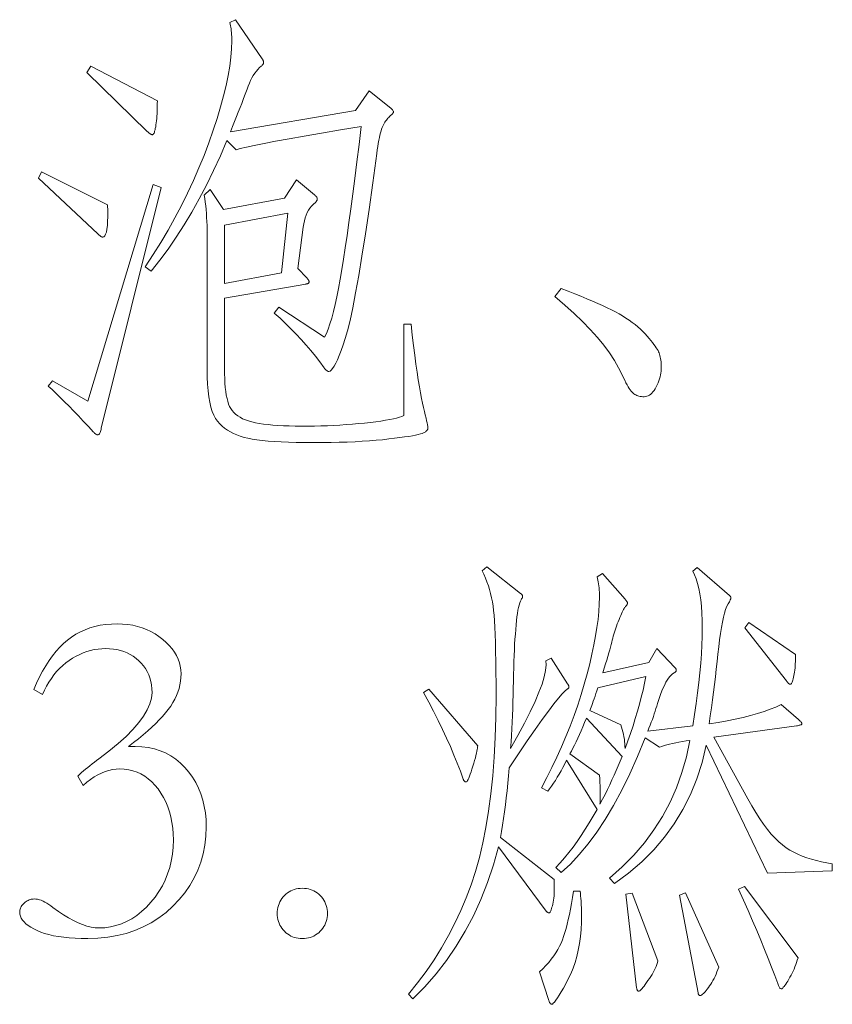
# Model space of a CAD drawing. Extents: x 0 to 1189, y 0 to 841.
# Tile 14 of 135: x 30 to 39, y 75 to 86. Entities that reach past the tile are written whole.
import ezdxf

# ---------------------------------------------------------------- set-up
doc = ezdxf.new("R2010")
doc.units = 0

msp = doc.modelspace()

# ---------------------------------------------------------------- linework, layer by layer
at = {"color": 7, "lineweight": 13}
for points in [[(34.065, 85.072), (34.308, 84.877), (34.313, 84.872), (34.317, 84.867), (34.321, 84.863), (34.325, 84.858), (34.327, 84.855), (34.33, 84.851), (34.332, 84.848), (34.333, 84.845), (34.334, 84.842), (34.334, 84.84), (34.334, 84.838), (34.332, 84.835), (34.33, 84.831), (34.327, 84.827), (34.323, 84.822), (34.318, 84.817), (34.312, 84.811), (34.305, 84.805), (34.298, 84.798), (34.289, 84.79), (34.28, 84.782), (34.272, 84.773), (34.263, 84.763), (34.255, 84.752), (34.247, 84.74), (34.239, 84.728), (34.232, 84.715), (34.224, 84.701), (34.217, 84.687), (34.21, 84.671), (34.203, 84.654), (34.197, 84.634), (34.19, 84.612), (34.184, 84.588), (34.178, 84.56), (34.172, 84.531), (34.166, 84.498), (34.16, 84.463), (34.155, 84.426), (34.149, 84.386), (34.106, 84.068), (34.065, 83.775), (34.025, 83.508), (33.988, 83.267), (33.953, 83.053), (33.919, 82.864), (33.888, 82.701), (33.859, 82.563), (33.831, 82.452), (33.806, 82.367), (33.783, 82.298), (33.76, 82.237), (33.739, 82.182), (33.719, 82.135), (33.701, 82.096), (33.683, 82.063), (33.667, 82.038), (33.652, 82.02), (33.639, 82.009), (33.627, 82.005), (33.622, 82.006), (33.618, 82.007), (33.613, 82.009), (33.608, 82.012), (33.603, 82.016), (33.598, 82.02), (33.592, 82.026), (33.586, 82.032), (33.58, 82.039), (33.574, 82.048), (33.528, 82.11), (33.48, 82.173), (33.43, 82.234), (33.378, 82.295), (33.324, 82.355), (33.269, 82.414), (33.212, 82.473), (33.153, 82.531), (33.093, 82.588), (33.03, 82.644), (33.078, 82.707), (33.579, 82.38), (33.599, 82.422), (33.619, 82.47), (33.638, 82.526), (33.658, 82.59), (33.677, 82.66), (33.696, 82.737), (33.714, 82.822), (33.733, 82.914), (33.751, 83.013), (33.769, 83.119), (33.787, 83.234), (33.806, 83.357), (33.826, 83.49), (33.846, 83.633), (33.867, 83.784), (33.888, 83.945), (33.91, 84.115), (33.933, 84.295), (33.956, 84.484), (33.98, 84.682), (33.753, 84.644), (33.546, 84.609), (33.358, 84.577), (33.191, 84.547), (33.045, 84.521), (32.918, 84.497), (32.812, 84.476), (32.725, 84.457), (32.659, 84.441), (32.613, 84.428), (32.513, 84.529), (32.441, 84.361), (32.366, 84.2), (32.29, 84.043), (32.21, 83.893), (32.129, 83.747), (32.045, 83.608), (31.958, 83.473), (31.869, 83.344), (31.778, 83.221), (31.684, 83.103), (31.621, 83.151), (31.707, 83.283), (31.79, 83.416), (31.869, 83.55), (31.945, 83.684), (32.016, 83.819), (32.083, 83.955), (32.147, 84.091), (32.207, 84.229), (32.263, 84.366), (32.315, 84.505), (32.362, 84.641), (32.405, 84.771), (32.443, 84.896), (32.475, 85.016), (32.503, 85.13), (32.525, 85.238), (32.543, 85.341), (32.556, 85.438), (32.563, 85.53), (32.566, 85.616), (32.565, 85.64), (32.565, 85.663), (32.564, 85.685), (32.562, 85.707), (32.56, 85.727), (32.558, 85.747), (32.555, 85.765), (32.552, 85.783), (32.549, 85.8), (32.544, 85.817), (32.608, 85.848), (32.898, 85.421), (32.901, 85.417), (32.904, 85.412), (32.906, 85.408), (32.908, 85.404), (32.91, 85.4), (32.911, 85.396), (32.913, 85.393), (32.913, 85.389), (32.914, 85.385), (32.914, 85.381), (32.914, 85.377), (32.913, 85.374), (32.912, 85.37), (32.91, 85.366), (32.907, 85.362), (32.905, 85.358), (32.901, 85.354), (32.897, 85.35), (32.893, 85.346), (32.888, 85.342), (32.869, 85.325), (32.851, 85.306), (32.834, 85.286), (32.817, 85.263), (32.801, 85.239), (32.786, 85.213), (32.771, 85.186), (32.758, 85.156), (32.744, 85.124), (32.732, 85.091), (32.719, 85.055), (32.705, 85.017), (32.69, 84.977), (32.674, 84.934), (32.656, 84.888), (32.637, 84.84), (32.617, 84.79), (32.596, 84.737), (32.573, 84.682), (32.55, 84.624), (33.917, 84.856)], [(31.753, 84.962), (31.752, 84.931), (31.752, 84.902), (31.751, 84.874), (31.75, 84.846), (31.749, 84.82), (31.747, 84.794), (31.745, 84.769), (31.743, 84.745), (31.74, 84.722), (31.737, 84.7), (31.734, 84.68), (31.73, 84.661), (31.727, 84.645), (31.723, 84.631), (31.72, 84.619), (31.716, 84.609), (31.712, 84.602), (31.708, 84.596), (31.704, 84.593), (31.7, 84.592), (31.695, 84.592), (31.691, 84.593), (31.686, 84.595), (31.68, 84.598), (31.675, 84.601), (31.669, 84.605), (31.663, 84.61), (31.656, 84.616), (31.649, 84.622), (31.642, 84.629), (30.982, 85.273), (31.024, 85.342)], [(31.209, 83.827), (31.21, 83.759), (31.21, 83.699), (31.209, 83.646), (31.206, 83.6), (31.201, 83.561), (31.195, 83.529), (31.187, 83.505), (31.178, 83.487), (31.168, 83.476), (31.156, 83.473), (31.153, 83.473), (31.149, 83.474), (31.145, 83.476), (31.14, 83.479), (31.135, 83.482), (31.13, 83.486), (31.124, 83.491), (31.117, 83.496), (31.11, 83.503), (31.103, 83.51), (30.454, 84.117), (30.486, 84.186)], [(34.524, 82.523), (34.538, 82.403), (34.551, 82.29), (34.564, 82.186), (34.577, 82.088), (34.59, 81.998), (34.603, 81.915), (34.615, 81.84), (34.627, 81.773), (34.639, 81.712), (34.651, 81.66), (34.662, 81.613), (34.672, 81.57), (34.68, 81.532), (34.688, 81.498), (34.694, 81.469), (34.7, 81.444), (34.704, 81.423), (34.707, 81.407), (34.708, 81.395), (34.709, 81.388), (34.708, 81.382), (34.707, 81.377), (34.704, 81.372), (34.701, 81.367), (34.696, 81.361), (34.691, 81.356), (34.684, 81.351), (34.677, 81.345), (34.668, 81.34), (34.659, 81.335), (34.646, 81.329), (34.628, 81.324), (34.604, 81.318), (34.574, 81.312), (34.539, 81.305), (34.499, 81.298), (34.453, 81.291), (34.401, 81.284), (34.344, 81.277), (34.281, 81.269), (34.214, 81.261), (34.144, 81.255), (34.07, 81.249), (33.992, 81.244), (33.912, 81.239), (33.828, 81.236), (33.74, 81.233), (33.65, 81.231), (33.555, 81.23), (33.458, 81.229), (33.361, 81.23), (33.27, 81.231), (33.185, 81.234), (33.105, 81.237), (33.031, 81.241), (32.962, 81.246), (32.899, 81.253), (32.841, 81.26), (32.789, 81.268), (32.742, 81.277), (32.7, 81.287), (32.659, 81.299), (32.621, 81.313), (32.584, 81.329), (32.55, 81.347), (32.518, 81.366), (32.487, 81.387), (32.46, 81.41), (32.434, 81.435), (32.41, 81.462), (32.388, 81.492), (32.369, 81.528), (32.352, 81.57), (32.337, 81.618), (32.325, 81.671), (32.315, 81.731), (32.307, 81.796), (32.301, 81.867), (32.298, 81.944), (32.296, 82.026), (32.296, 83.505), (32.296, 83.553), (32.295, 83.599), (32.294, 83.645), (32.291, 83.689), (32.288, 83.733), (32.285, 83.775), (32.281, 83.816), (32.276, 83.856), (32.271, 83.895), (32.265, 83.932), (32.328, 83.995), (32.476, 83.774), (33.141, 83.9), (33.273, 84.101), (33.468, 83.937), (33.474, 83.932), (33.48, 83.927), (33.484, 83.922), (33.489, 83.918), (33.492, 83.913), (33.495, 83.909), (33.497, 83.904), (33.499, 83.9), (33.5, 83.896), (33.5, 83.893), (33.5, 83.889), (33.499, 83.885), (33.498, 83.881), (33.497, 83.877), (33.495, 83.873), (33.492, 83.869), (33.49, 83.865), (33.486, 83.861), (33.483, 83.857), (33.479, 83.853), (33.458, 83.834), (33.438, 83.813), (33.42, 83.791), (33.405, 83.767), (33.39, 83.741), (33.378, 83.713), (33.368, 83.683), (33.359, 83.652), (33.352, 83.619), (33.347, 83.584), (33.289, 83.13), (33.384, 83.029), (33.389, 83.024), (33.393, 83.019), (33.397, 83.014), (33.401, 83.01), (33.404, 83.005), (33.406, 83.001), (33.408, 82.996), (33.409, 82.992), (33.41, 82.988), (33.41, 82.985), (33.41, 82.981), (33.409, 82.978), (33.407, 82.975), (33.404, 82.972), (33.401, 82.969), (33.397, 82.967), (33.392, 82.965), (33.387, 82.963), (33.38, 82.962), (33.373, 82.961), (32.486, 82.808), (32.486, 82.037), (32.487, 81.981), (32.489, 81.928), (32.491, 81.878), (32.495, 81.832), (32.5, 81.789), (32.506, 81.749), (32.514, 81.713), (32.522, 81.681), (32.531, 81.651), (32.542, 81.625), (32.554, 81.602), (32.569, 81.58), (32.587, 81.559), (32.607, 81.54), (32.63, 81.522), (32.656, 81.506), (32.684, 81.491), (32.715, 81.478), (32.749, 81.466), (32.785, 81.456), (32.824, 81.447), (32.866, 81.439), (32.912, 81.432), (32.962, 81.426), (33.014, 81.421), (33.07, 81.416), (33.13, 81.413), (33.193, 81.411), (33.259, 81.409), (33.328, 81.409), (33.399, 81.409), (33.47, 81.41), (33.54, 81.412), (33.61, 81.414), (33.679, 81.417), (33.747, 81.421), (33.816, 81.426), (33.883, 81.431), (33.951, 81.437), (34.017, 81.443), (34.081, 81.45), (34.141, 81.457), (34.196, 81.465), (34.245, 81.473), (34.291, 81.481), (34.331, 81.489), (34.367, 81.498), (34.397, 81.506), (34.424, 81.516), (34.445, 81.525), (34.445, 82.523)], [(31.795, 84.017), (31.14, 81.388), (31.137, 81.374), (31.134, 81.361), (31.13, 81.35), (31.127, 81.34), (31.123, 81.332), (31.119, 81.326), (31.116, 81.32), (31.112, 81.317), (31.107, 81.314), (31.103, 81.314), (31.099, 81.314), (31.095, 81.315), (31.09, 81.317), (31.086, 81.319), (31.081, 81.322), (31.076, 81.325), (31.071, 81.329), (31.066, 81.334), (31.061, 81.339), (31.056, 81.345), (30.999, 81.406), (30.943, 81.465), (30.889, 81.521), (30.837, 81.575), (30.787, 81.627), (30.738, 81.675), (30.691, 81.722), (30.645, 81.766), (30.602, 81.808), (30.56, 81.847), (30.607, 81.905), (30.992, 81.683), (31.705, 84.048)], [(33.178, 83.737), (32.486, 83.605), (32.486, 82.966), (33.109, 83.082)], [(36.166, 82.913), (36.241, 82.884), (36.313, 82.856), (36.381, 82.828), (36.445, 82.801), (36.506, 82.775), (36.564, 82.75), (36.617, 82.726), (36.668, 82.702), (36.714, 82.679), (36.757, 82.657), (36.797, 82.635), (36.836, 82.613), (36.873, 82.59), (36.908, 82.567), (36.941, 82.543), (36.973, 82.519), (37.003, 82.494), (37.031, 82.469), (37.057, 82.443), (37.082, 82.417), (37.105, 82.391), (37.126, 82.367), (37.145, 82.344), (37.162, 82.322), (37.178, 82.302), (37.192, 82.283), (37.204, 82.266), (37.214, 82.25), (37.223, 82.235), (37.23, 82.222), (37.235, 82.209), (37.24, 82.195), (37.244, 82.18), (37.248, 82.164), (37.251, 82.148), (37.254, 82.13), (37.256, 82.112), (37.258, 82.093), (37.258, 82.073), (37.259, 82.053), (37.258, 82.032), (37.256, 82.01), (37.254, 81.989), (37.25, 81.968), (37.245, 81.947), (37.239, 81.925), (37.232, 81.904), (37.223, 81.882), (37.214, 81.861), (37.203, 81.839), (37.192, 81.818), (37.18, 81.8), (37.168, 81.784), (37.156, 81.77), (37.143, 81.758), (37.129, 81.748), (37.115, 81.741), (37.101, 81.735), (37.086, 81.732), (37.071, 81.731), (37.056, 81.731), (37.042, 81.732), (37.028, 81.734), (37.015, 81.737), (37.003, 81.741), (36.991, 81.745), (36.98, 81.75), (36.969, 81.756), (36.959, 81.763), (36.95, 81.77), (36.941, 81.779), (36.931, 81.791), (36.92, 81.805), (36.909, 81.821), (36.898, 81.84), (36.886, 81.861), (36.873, 81.884), (36.859, 81.91), (36.846, 81.938), (36.831, 81.968), (36.792, 82.047), (36.746, 82.128), (36.692, 82.209), (36.63, 82.293), (36.561, 82.377), (36.483, 82.464), (36.398, 82.551), (36.306, 82.641), (36.205, 82.731), (36.097, 82.824)], [(36.235, 78.595), (36.238, 78.591), (36.24, 78.587), (36.243, 78.583), (36.245, 78.579), (36.246, 78.576), (36.248, 78.573), (36.249, 78.569), (36.25, 78.566), (36.25, 78.563), (36.25, 78.561), (36.25, 78.558), (36.25, 78.556), (36.248, 78.553), (36.247, 78.551), (36.245, 78.548), (36.243, 78.546), (36.24, 78.544), (36.237, 78.541), (36.233, 78.539), (36.229, 78.537), (36.207, 78.52), (36.175, 78.487), (36.135, 78.44), (36.085, 78.376), (36.026, 78.298), (35.958, 78.204), (35.881, 78.095), (35.795, 77.971), (35.7, 77.831), (35.596, 77.676), (35.589, 77.592), (35.582, 77.509), (35.574, 77.428), (35.565, 77.35), (35.556, 77.273), (35.546, 77.198), (35.536, 77.124), (35.525, 77.053), (35.513, 76.984), (35.501, 76.916), (36.087, 76.457), (36.088, 76.424), (36.09, 76.392), (36.09, 76.362), (36.09, 76.333), (36.089, 76.306), (36.087, 76.28), (36.085, 76.255), (36.082, 76.232), (36.078, 76.211), (36.074, 76.19), (36.069, 76.172), (36.064, 76.155), (36.06, 76.141), (36.056, 76.128), (36.052, 76.117), (36.048, 76.108), (36.044, 76.102), (36.041, 76.097), (36.037, 76.094), (36.034, 76.093), (36.031, 76.093), (36.028, 76.094), (36.024, 76.095), (36.021, 76.096), (36.018, 76.098), (36.015, 76.1), (36.012, 76.103), (36.009, 76.106), (36.005, 76.11), (36.002, 76.114), (35.48, 76.816), (35.424, 76.617), (35.359, 76.425), (35.287, 76.241), (35.206, 76.063), (35.117, 75.893), (35.019, 75.731), (34.913, 75.575), (34.799, 75.427), (34.676, 75.287), (34.545, 75.153), (34.498, 75.206), (34.596, 75.329), (34.689, 75.454), (34.776, 75.582), (34.858, 75.712), (34.934, 75.845), (35.004, 75.98), (35.069, 76.118), (35.128, 76.258), (35.181, 76.401), (35.229, 76.547), (35.272, 76.698), (35.31, 76.858), (35.343, 77.027), (35.372, 77.206), (35.397, 77.393), (35.417, 77.589), (35.433, 77.794), (35.444, 78.008), (35.451, 78.231), (35.453, 78.463), (35.453, 78.598), (35.452, 78.723), (35.451, 78.84), (35.449, 78.947), (35.447, 79.045), (35.444, 79.134), (35.44, 79.214), (35.436, 79.284), (35.432, 79.345), (35.427, 79.397), (35.421, 79.445), (35.413, 79.491), (35.404, 79.536), (35.394, 79.581), (35.382, 79.624), (35.369, 79.667), (35.354, 79.709), (35.337, 79.75), (35.319, 79.791), (35.3, 79.83), (35.353, 79.873), (35.722, 79.582), (35.726, 79.579), (35.73, 79.576), (35.733, 79.573), (35.736, 79.57), (35.738, 79.566), (35.74, 79.563), (35.742, 79.56), (35.743, 79.557), (35.743, 79.554), (35.744, 79.551), (35.743, 79.547), (35.743, 79.544), (35.743, 79.541), (35.742, 79.539), (35.741, 79.536), (35.74, 79.533), (35.738, 79.531), (35.737, 79.529), (35.735, 79.526), (35.733, 79.524), (35.726, 79.513), (35.719, 79.498), (35.712, 79.479), (35.706, 79.456), (35.699, 79.429), (35.693, 79.399), (35.688, 79.364), (35.682, 79.326), (35.677, 79.285), (35.672, 79.239), (35.668, 79.19), (35.664, 79.138), (35.66, 79.084), (35.656, 79.027), (35.653, 78.967), (35.65, 78.904), (35.648, 78.838), (35.646, 78.769), (35.645, 78.698), (35.643, 78.624), (35.642, 78.549), (35.64, 78.474), (35.638, 78.399), (35.636, 78.325), (35.633, 78.251), (35.629, 78.178), (35.626, 78.105), (35.621, 78.032), (35.617, 77.96), (35.612, 77.888), (35.692, 78.032), (35.764, 78.166), (35.826, 78.289), (35.879, 78.401), (35.922, 78.503), (35.956, 78.593), (35.98, 78.673), (35.995, 78.742), (36.001, 78.801), (35.997, 78.848), (36.055, 78.875)], [(39.127, 76.552), (38.42, 76.526), (37.75, 77.925), (37.704, 77.737), (37.647, 77.557), (37.577, 77.385), (37.495, 77.222), (37.401, 77.067), (37.295, 76.92), (37.176, 76.781), (37.045, 76.651), (36.902, 76.529), (36.747, 76.415), (36.694, 76.473), (36.832, 76.595), (36.959, 76.724), (37.074, 76.859), (37.179, 77), (37.272, 77.147), (37.354, 77.301), (37.425, 77.461), (37.484, 77.627), (37.533, 77.799), (37.57, 77.977), (37.529, 77.971), (37.489, 77.964), (37.452, 77.957), (37.416, 77.95), (37.381, 77.943), (37.349, 77.936), (37.318, 77.928), (37.29, 77.92), (37.263, 77.912), (37.238, 77.903), (37.084, 78.004), (37, 77.801), (36.914, 77.611), (36.827, 77.433), (36.737, 77.267), (36.646, 77.114), (36.554, 76.974), (36.459, 76.846), (36.363, 76.73), (36.265, 76.627), (36.166, 76.536), (36.108, 76.589), (36.155, 76.641), (36.202, 76.695), (36.248, 76.752), (36.294, 76.812), (36.339, 76.874), (36.383, 76.939), (36.427, 77.006), (36.471, 77.076), (36.514, 77.148), (36.557, 77.222), (36.224, 77.761), (36.204, 77.72), (36.184, 77.682), (36.163, 77.644), (36.143, 77.608), (36.122, 77.574), (36.102, 77.54), (36.081, 77.509), (36.06, 77.479), (36.039, 77.45), (36.018, 77.423), (35.949, 77.46), (36.008, 77.571), (36.064, 77.683), (36.118, 77.795), (36.169, 77.907), (36.217, 78.02), (36.262, 78.134), (36.305, 78.248), (36.345, 78.362), (36.382, 78.477), (36.417, 78.592), (36.448, 78.706), (36.477, 78.815), (36.501, 78.92), (36.523, 79.021), (36.541, 79.118), (36.556, 79.211), (36.568, 79.299), (36.576, 79.384), (36.581, 79.464), (36.583, 79.54), (36.583, 79.568), (36.582, 79.594), (36.581, 79.62), (36.579, 79.644), (36.576, 79.667), (36.573, 79.688), (36.57, 79.708), (36.566, 79.727), (36.562, 79.745), (36.557, 79.762), (36.615, 79.799), (36.863, 79.519), (36.868, 79.514), (36.872, 79.509), (36.876, 79.504), (36.88, 79.499), (36.883, 79.495), (36.885, 79.491), (36.887, 79.487), (36.888, 79.483), (36.889, 79.48), (36.889, 79.477), (36.889, 79.473), (36.888, 79.47), (36.887, 79.467), (36.886, 79.463), (36.884, 79.459), (36.882, 79.456), (36.879, 79.452), (36.876, 79.448), (36.872, 79.444), (36.868, 79.44), (36.864, 79.434), (36.858, 79.427), (36.853, 79.418), (36.846, 79.407), (36.84, 79.393), (36.832, 79.378), (36.824, 79.361), (36.816, 79.342), (36.806, 79.32), (36.797, 79.297), (36.787, 79.273), (36.778, 79.249), (36.769, 79.226), (36.761, 79.203), (36.753, 79.18), (36.746, 79.158), (36.739, 79.136), (36.733, 79.115), (36.728, 79.094), (36.723, 79.073), (36.718, 79.051), (36.711, 79.026), (36.704, 78.997), (36.695, 78.966), (36.685, 78.932), (36.674, 78.895), (36.662, 78.855), (36.649, 78.812), (36.635, 78.766), (36.62, 78.716), (37.121, 78.827), (37.211, 78.98), (37.406, 78.775), (37.409, 78.771), (37.412, 78.768), (37.415, 78.765), (37.417, 78.762), (37.418, 78.759), (37.42, 78.756), (37.421, 78.752), (37.422, 78.749), (37.422, 78.746), (37.422, 78.743), (37.422, 78.74), (37.421, 78.737), (37.42, 78.734), (37.419, 78.731), (37.417, 78.728), (37.415, 78.726), (37.412, 78.723), (37.409, 78.721), (37.405, 78.719), (37.401, 78.716), (37.383, 78.706), (37.365, 78.691), (37.347, 78.671), (37.329, 78.645), (37.31, 78.613), (37.292, 78.577), (37.273, 78.535), (37.254, 78.488), (37.235, 78.436), (37.216, 78.379), (37.209, 78.352), (37.2, 78.324), (37.191, 78.296), (37.182, 78.267), (37.172, 78.237), (37.161, 78.207), (37.149, 78.176), (37.137, 78.144), (37.124, 78.111), (37.111, 78.078), (37.602, 78.136), (37.622, 78.259), (37.64, 78.379), (37.656, 78.496), (37.669, 78.608), (37.681, 78.716), (37.69, 78.821), (37.698, 78.922), (37.703, 79.019), (37.706, 79.113), (37.707, 79.202), (37.706, 79.287), (37.703, 79.367), (37.698, 79.442), (37.69, 79.512), (37.681, 79.577), (37.669, 79.637), (37.656, 79.691), (37.64, 79.741), (37.622, 79.786), (37.602, 79.825), (37.649, 79.867), (38.003, 79.561), (38.006, 79.559), (38.009, 79.557), (38.011, 79.554), (38.013, 79.552), (38.015, 79.549), (38.016, 79.547), (38.017, 79.544), (38.018, 79.541), (38.019, 79.538), (38.019, 79.535), (38.019, 79.531), (38.018, 79.528), (38.017, 79.524), (38.016, 79.52), (38.015, 79.516), (38.013, 79.512), (38.011, 79.507), (38.009, 79.503), (38.006, 79.498), (38.003, 79.492), (37.989, 79.47), (37.975, 79.442), (37.962, 79.408), (37.949, 79.368), (37.937, 79.322), (37.926, 79.269), (37.915, 79.211), (37.905, 79.146), (37.896, 79.076), (37.887, 78.999), (37.878, 78.919), (37.869, 78.838), (37.86, 78.756), (37.85, 78.673), (37.839, 78.589), (37.829, 78.504), (37.817, 78.419), (37.806, 78.332), (37.794, 78.245), (37.781, 78.157), (37.881, 78.173), (37.977, 78.191), (38.067, 78.209), (38.153, 78.229), (38.234, 78.249), (38.31, 78.271), (38.382, 78.294), (38.449, 78.317), (38.511, 78.342), (38.568, 78.368), (38.758, 78.204), (38.765, 78.198), (38.771, 78.192), (38.777, 78.187), (38.782, 78.182), (38.786, 78.177), (38.789, 78.173), (38.792, 78.169), (38.793, 78.166), (38.795, 78.162), (38.795, 78.16), (38.794, 78.157), (38.793, 78.154), (38.79, 78.152), (38.786, 78.149), (38.78, 78.147), (38.774, 78.145), (38.766, 78.142), (38.758, 78.14), (38.748, 78.138), (38.737, 78.136), (37.834, 78.014), (38.204, 77.339), (38.248, 77.261), (38.291, 77.189), (38.335, 77.122), (38.377, 77.061), (38.419, 77.005), (38.461, 76.954), (38.502, 76.909), (38.543, 76.869), (38.583, 76.835), (38.623, 76.805), (38.664, 76.78), (38.707, 76.756), (38.752, 76.734), (38.799, 76.714), (38.848, 76.696), (38.9, 76.679), (38.953, 76.665), (39.009, 76.652), (39.067, 76.641), (39.127, 76.631)], [(38.726, 78.917), (38.726, 78.89), (38.726, 78.864), (38.725, 78.838), (38.723, 78.814), (38.722, 78.79), (38.72, 78.768), (38.717, 78.746), (38.714, 78.724), (38.711, 78.704), (38.708, 78.685), (38.704, 78.667), (38.7, 78.651), (38.697, 78.636), (38.693, 78.624), (38.689, 78.613), (38.686, 78.605), (38.682, 78.598), (38.678, 78.594), (38.675, 78.591), (38.671, 78.59), (38.667, 78.59), (38.663, 78.591), (38.659, 78.593), (38.655, 78.596), (38.65, 78.599), (38.646, 78.603), (38.641, 78.608), (38.636, 78.613), (38.631, 78.62), (38.626, 78.627), (38.172, 79.207), (38.214, 79.265)], [(30.496, 78.479), (30.401, 78.532), (30.432, 78.603), (30.465, 78.67), (30.499, 78.733), (30.534, 78.793), (30.57, 78.849), (30.608, 78.901), (30.647, 78.95), (30.687, 78.995), (30.728, 79.036), (30.771, 79.073), (30.815, 79.106), (30.862, 79.136), (30.911, 79.163), (30.962, 79.186), (31.015, 79.205), (31.07, 79.221), (31.128, 79.234), (31.188, 79.243), (31.25, 79.248), (31.314, 79.25), (31.373, 79.248), (31.429, 79.243), (31.483, 79.234), (31.536, 79.223), (31.586, 79.207), (31.635, 79.189), (31.682, 79.167), (31.727, 79.142), (31.77, 79.113), (31.811, 79.081), (31.849, 79.047), (31.883, 79.012), (31.913, 78.976), (31.939, 78.94), (31.961, 78.903), (31.979, 78.865), (31.993, 78.826), (32.003, 78.787), (32.009, 78.747), (32.011, 78.706), (32.01, 78.665), (32.006, 78.624), (31.999, 78.584), (31.989, 78.545), (31.976, 78.505), (31.961, 78.466), (31.943, 78.428), (31.922, 78.39), (31.898, 78.352), (31.871, 78.315), (31.842, 78.278), (31.809, 78.24), (31.773, 78.201), (31.735, 78.162), (31.693, 78.121), (31.647, 78.08), (31.599, 78.038), (31.548, 77.996), (31.493, 77.953), (31.436, 77.909), (31.511, 77.911), (31.584, 77.908), (31.653, 77.899), (31.72, 77.885), (31.783, 77.865), (31.843, 77.84), (31.9, 77.809), (31.955, 77.772), (32.006, 77.73), (32.054, 77.682), (32.098, 77.63), (32.137, 77.575), (32.172, 77.517), (32.202, 77.456), (32.228, 77.393), (32.249, 77.326), (32.265, 77.257), (32.277, 77.185), (32.284, 77.11), (32.286, 77.032), (32.282, 76.932), (32.271, 76.834), (32.253, 76.739), (32.228, 76.648), (32.195, 76.56), (32.155, 76.475), (32.107, 76.393), (32.053, 76.314), (31.991, 76.239), (31.922, 76.167), (31.847, 76.099), (31.768, 76.039), (31.685, 75.986), (31.598, 75.94), (31.507, 75.901), (31.412, 75.87), (31.313, 75.845), (31.21, 75.827), (31.103, 75.817), (30.992, 75.813), (30.921, 75.814), (30.854, 75.816), (30.79, 75.821), (30.729, 75.827), (30.672, 75.835), (30.618, 75.844), (30.568, 75.856), (30.521, 75.869), (30.478, 75.884), (30.438, 75.9), (30.402, 75.918), (30.37, 75.936), (30.341, 75.955), (30.317, 75.974), (30.296, 75.994), (30.279, 76.015), (30.265, 76.036), (30.256, 76.058), (30.25, 76.08), (30.248, 76.103), (30.249, 76.114), (30.25, 76.124), (30.253, 76.134), (30.256, 76.144), (30.261, 76.154), (30.266, 76.164), (30.273, 76.173), (30.28, 76.183), (30.289, 76.192), (30.298, 76.201), (30.308, 76.21), (30.319, 76.217), (30.329, 76.224), (30.34, 76.23), (30.35, 76.235), (30.361, 76.239), (30.372, 76.242), (30.384, 76.244), (30.395, 76.245), (30.406, 76.246), (30.425, 76.245), (30.443, 76.242), (30.463, 76.237), (30.483, 76.231), (30.503, 76.222), (30.524, 76.212), (30.545, 76.199), (30.567, 76.185), (30.589, 76.169), (30.612, 76.151), (30.671, 76.109), (30.727, 76.071), (30.782, 76.038), (30.835, 76.009), (30.886, 75.985), (30.935, 75.965), (30.982, 75.949), (31.028, 75.938), (31.072, 75.931), (31.114, 75.929), (31.178, 75.932), (31.24, 75.94), (31.3, 75.954), (31.359, 75.974), (31.417, 75.999), (31.473, 76.03), (31.527, 76.066), (31.58, 76.108), (31.632, 76.156), (31.681, 76.209), (31.728, 76.266), (31.77, 76.326), (31.807, 76.388), (31.838, 76.452), (31.865, 76.519), (31.888, 76.588), (31.905, 76.66), (31.917, 76.734), (31.924, 76.811), (31.927, 76.89), (31.925, 76.956), (31.92, 77.02), (31.912, 77.082), (31.9, 77.141), (31.885, 77.198), (31.867, 77.253), (31.845, 77.305), (31.82, 77.354), (31.792, 77.402), (31.761, 77.447), (31.726, 77.488), (31.691, 77.526), (31.653, 77.559), (31.614, 77.587), (31.572, 77.611), (31.53, 77.631), (31.485, 77.646), (31.439, 77.657), (31.391, 77.664), (31.341, 77.666), (31.302, 77.664), (31.262, 77.659), (31.223, 77.65), (31.183, 77.637), (31.143, 77.621), (31.103, 77.601), (31.062, 77.578), (31.022, 77.551), (30.981, 77.521), (30.94, 77.486), (30.882, 77.587), (30.903, 77.606), (30.925, 77.625), (30.947, 77.644), (30.969, 77.663), (30.992, 77.682), (31.016, 77.701), (31.04, 77.72), (31.064, 77.739), (31.089, 77.758), (31.114, 77.777), (31.224, 77.861), (31.323, 77.943), (31.41, 78.021), (31.486, 78.098), (31.549, 78.171), (31.602, 78.242), (31.642, 78.311), (31.671, 78.376), (31.689, 78.44), (31.695, 78.5), (31.693, 78.542), (31.689, 78.583), (31.682, 78.622), (31.671, 78.66), (31.658, 78.695), (31.642, 78.729), (31.623, 78.762), (31.602, 78.792), (31.577, 78.821), (31.549, 78.848), (31.52, 78.873), (31.488, 78.896), (31.456, 78.916), (31.422, 78.933), (31.386, 78.947), (31.35, 78.959), (31.311, 78.969), (31.272, 78.975), (31.23, 78.979), (31.188, 78.98), (31.146, 78.979), (31.104, 78.975), (31.063, 78.969), (31.023, 78.96), (30.983, 78.948), (30.943, 78.934), (30.904, 78.917), (30.865, 78.898), (30.827, 78.876), (30.789, 78.851), (30.753, 78.824), (30.718, 78.795), (30.684, 78.763), (30.652, 78.729), (30.622, 78.693), (30.594, 78.655), (30.567, 78.614), (30.542, 78.571), (30.518, 78.526)], [(37.09, 78.674), (36.567, 78.553), (36.556, 78.52), (36.545, 78.489), (36.535, 78.46), (36.525, 78.432), (36.516, 78.406), (36.507, 78.382), (36.499, 78.36), (36.491, 78.34), (36.484, 78.321), (36.477, 78.305), (36.815, 78.146), (36.824, 78.121), (36.832, 78.095), (36.839, 78.07), (36.846, 78.044), (36.851, 78.018), (36.855, 77.992), (36.858, 77.966), (36.861, 77.94), (36.862, 77.914), (36.863, 77.888), (36.894, 77.972), (36.923, 78.054), (36.95, 78.136), (36.975, 78.216), (36.999, 78.295), (37.02, 78.374), (37.04, 78.45), (37.059, 78.526), (37.075, 78.601)], [(35.253, 77.919), (35.252, 77.908), (35.251, 77.893), (35.248, 77.877), (35.244, 77.858), (35.239, 77.837), (35.234, 77.813), (35.227, 77.787), (35.219, 77.759), (35.21, 77.728), (35.2, 77.695), (35.19, 77.662), (35.18, 77.633), (35.171, 77.607), (35.163, 77.585), (35.155, 77.566), (35.148, 77.551), (35.141, 77.539), (35.136, 77.53), (35.13, 77.525), (35.126, 77.523), (35.122, 77.524), (35.118, 77.525), (35.114, 77.526), (35.111, 77.528), (35.107, 77.531), (35.104, 77.535), (35.102, 77.539), (35.099, 77.544), (35.096, 77.549), (35.094, 77.555), (35.063, 77.641), (35.03, 77.728), (34.993, 77.817), (34.954, 77.909), (34.912, 78.002), (34.867, 78.098), (34.82, 78.195), (34.77, 78.295), (34.717, 78.396), (34.661, 78.5), (34.719, 78.537)], [(36.831, 77.803), (36.44, 78.22), (36.421, 78.173), (36.401, 78.127), (36.382, 78.083), (36.364, 78.041), (36.345, 78.001), (36.328, 77.963), (36.31, 77.927), (36.293, 77.892), (36.277, 77.86), (36.261, 77.83), (36.583, 77.597), (36.586, 77.557), (36.588, 77.519), (36.59, 77.482), (36.591, 77.448), (36.592, 77.415), (36.592, 77.384), (36.592, 77.356), (36.591, 77.329), (36.59, 77.304), (36.588, 77.281), (36.616, 77.334), (36.644, 77.388), (36.67, 77.441), (36.696, 77.493), (36.72, 77.546), (36.744, 77.598), (36.767, 77.65), (36.789, 77.701), (36.811, 77.752)], [(33.336, 75.813), (33.313, 75.814), (33.291, 75.816), (33.27, 75.82), (33.249, 75.826), (33.229, 75.833), (33.21, 75.841), (33.192, 75.852), (33.174, 75.864), (33.157, 75.877), (33.141, 75.892), (33.126, 75.908), (33.113, 75.925), (33.101, 75.943), (33.09, 75.961), (33.082, 75.981), (33.075, 76), (33.069, 76.021), (33.065, 76.042), (33.063, 76.065), (33.062, 76.087), (33.063, 76.11), (33.065, 76.132), (33.069, 76.154), (33.075, 76.174), (33.082, 76.194), (33.09, 76.214), (33.101, 76.232), (33.113, 76.25), (33.126, 76.267), (33.141, 76.283), (33.157, 76.298), (33.174, 76.311), (33.192, 76.323), (33.21, 76.333), (33.229, 76.342), (33.249, 76.349), (33.27, 76.355), (33.291, 76.359), (33.313, 76.361), (33.336, 76.362), (33.359, 76.361), (33.381, 76.359), (33.403, 76.355), (33.423, 76.349), (33.443, 76.342), (33.462, 76.333), (33.481, 76.323), (33.499, 76.311), (33.515, 76.298), (33.532, 76.283), (33.547, 76.267), (33.56, 76.25), (33.572, 76.232), (33.582, 76.214), (33.591, 76.194), (33.598, 76.174), (33.604, 76.154), (33.608, 76.132), (33.61, 76.11), (33.611, 76.087), (33.61, 76.065), (33.608, 76.042), (33.604, 76.021), (33.598, 76), (33.591, 75.981), (33.582, 75.961), (33.572, 75.943), (33.56, 75.925), (33.547, 75.908), (33.532, 75.892), (33.515, 75.877), (33.499, 75.864), (33.481, 75.852), (33.462, 75.841), (33.443, 75.833), (33.423, 75.826), (33.403, 75.82), (33.381, 75.816), (33.359, 75.814)], [(38.753, 75.602), (38.745, 75.577), (38.737, 75.552), (38.728, 75.528), (38.719, 75.504), (38.709, 75.48), (38.699, 75.457), (38.688, 75.435), (38.677, 75.413), (38.665, 75.391), (38.652, 75.37), (38.64, 75.349), (38.629, 75.332), (38.618, 75.316), (38.609, 75.302), (38.6, 75.29), (38.592, 75.281), (38.586, 75.273), (38.58, 75.268), (38.575, 75.265), (38.571, 75.264), (38.567, 75.265), (38.563, 75.266), (38.559, 75.269), (38.555, 75.273), (38.551, 75.278), (38.547, 75.285), (38.543, 75.292), (38.539, 75.301), (38.535, 75.311), (38.531, 75.322), (38.498, 75.41), (38.463, 75.502), (38.426, 75.596), (38.386, 75.695), (38.345, 75.796), (38.301, 75.9), (38.255, 76.008), (38.207, 76.119), (38.156, 76.234), (38.103, 76.351), (38.167, 76.383)], [(36.372, 76.33), (36.375, 76.304), (36.377, 76.278), (36.38, 76.252), (36.382, 76.226), (36.384, 76.201), (36.385, 76.176), (36.386, 76.151), (36.387, 76.126), (36.387, 76.101), (36.388, 76.077), (36.386, 75.993), (36.382, 75.912), (36.375, 75.834), (36.364, 75.759), (36.351, 75.687), (36.335, 75.618), (36.316, 75.552), (36.295, 75.489), (36.27, 75.429), (36.242, 75.372), (36.215, 75.32), (36.189, 75.272), (36.165, 75.231), (36.144, 75.195), (36.124, 75.164), (36.107, 75.139), (36.092, 75.12), (36.079, 75.106), (36.069, 75.098), (36.06, 75.095), (36.057, 75.095), (36.054, 75.097), (36.051, 75.099), (36.048, 75.102), (36.044, 75.106), (36.041, 75.11), (36.038, 75.116), (36.035, 75.122), (36.032, 75.129), (36.029, 75.137), (35.928, 75.449), (35.964, 75.484), (35.998, 75.519), (36.029, 75.553), (36.057, 75.589), (36.083, 75.624), (36.107, 75.659), (36.129, 75.694), (36.148, 75.729), (36.165, 75.764), (36.179, 75.8), (36.192, 75.837), (36.205, 75.878), (36.218, 75.922), (36.23, 75.97), (36.242, 76.021), (36.254, 76.076), (36.265, 76.134), (36.276, 76.196), (36.287, 76.261), (36.298, 76.33)], [(37.222, 75.57), (37.216, 75.55), (37.209, 75.529), (37.201, 75.509), (37.192, 75.487), (37.181, 75.466), (37.17, 75.444), (37.158, 75.422), (37.144, 75.4), (37.129, 75.377), (37.113, 75.354), (37.098, 75.332), (37.083, 75.312), (37.07, 75.294), (37.058, 75.279), (37.048, 75.267), (37.038, 75.256), (37.03, 75.248), (37.023, 75.242), (37.018, 75.239), (37.013, 75.238), (37.01, 75.238), (37.006, 75.239), (37.003, 75.241), (37.001, 75.243), (36.998, 75.247), (36.996, 75.251), (36.994, 75.256), (36.992, 75.261), (36.991, 75.267), (36.989, 75.275), (36.873, 76.299), (36.942, 76.309)], [(37.887, 75.502), (37.877, 75.475), (37.867, 75.449), (37.857, 75.424), (37.846, 75.4), (37.835, 75.377), (37.823, 75.355), (37.811, 75.334), (37.799, 75.314), (37.786, 75.295), (37.773, 75.277), (37.761, 75.261), (37.749, 75.246), (37.738, 75.233), (37.728, 75.221), (37.719, 75.212), (37.71, 75.204), (37.703, 75.198), (37.697, 75.194), (37.691, 75.191), (37.686, 75.19), (37.682, 75.19), (37.678, 75.191), (37.675, 75.193), (37.672, 75.195), (37.669, 75.198), (37.667, 75.201), (37.664, 75.206), (37.663, 75.21), (37.661, 75.216), (37.66, 75.222), (37.459, 76.288), (37.523, 76.314)]]:
    msp.add_lwpolyline(points, close=True, dxfattribs=at)

doc.saveas('drawing.dxf')
